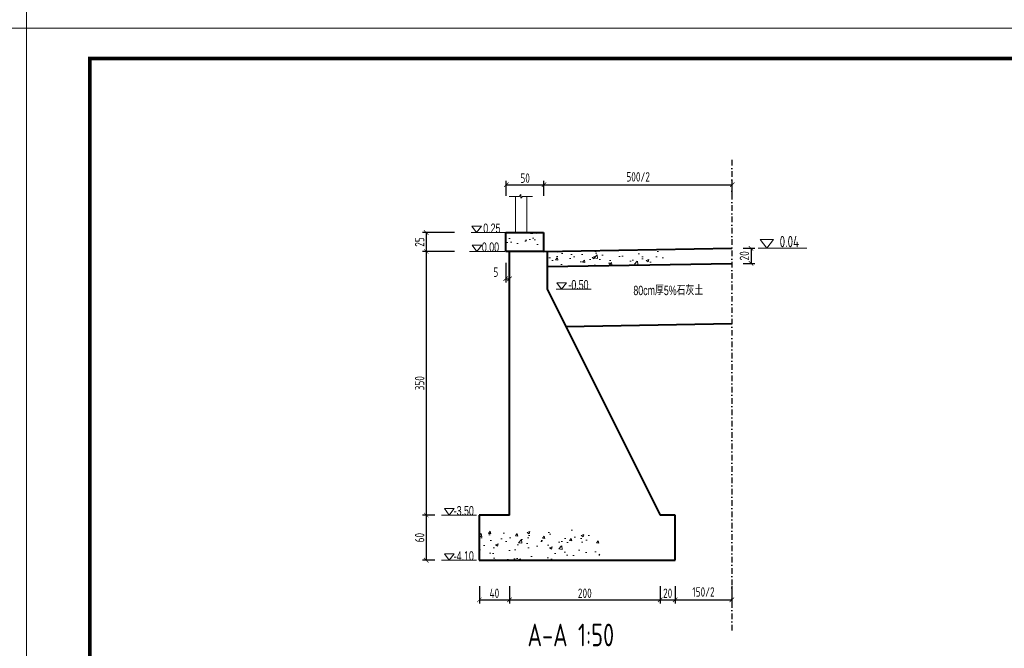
# Model space of a CAD drawing. Header units: inches. Extents: x 97745 to 142261, y 62673 to 100665.
# Tile 73 of 148: x 107933 to 110547, y 87274 to 88943. Entities that reach past the tile are written whole.
import ezdxf

# ---------------------------------------------------------------- set-up
doc = ezdxf.new("R2010")
doc.units = ezdxf.units.IN
doc.header["$MEASUREMENT"] = 0
doc.linetypes.add('DASHDOTX2', pattern=[2, 1, -0.5, 0, -0.5])
doc.layers.get('0').update_dxf_attribs({"lineweight": 15})
for name, color, linetype, lineweight in [('BM1', 7, 'Continuous', 15), ('文字', 7, 'Continuous', 20), ('轮廓线', 1, 'Continuous', 40)]:
    doc.layers.add(name, color=color, linetype=linetype, lineweight=lineweight)
doc.layers.add('轴线', color=3, linetype='DASHDOTX2')
doc.styles.add('HZTXT', font='tssdeng.shx', dxfattribs={"width": 0.75, "bigfont": 'hztxt.shx'})
doc.styles.get("Standard").update_dxf_attribs({"font": 'hztxt_e.shx', "width": 0.7, "bigfont": 'hztxt.shx'})
doc.dimstyles.new('3', dxfattribs={"dimtxt": 25, "dimasz": 12, "dimexe": 10, "dimexo": 30, "dimgap": 5, "dimtad": 1, "dimdec": 0, "dimzin": 0, "dimdsep": 46, "dimtxsty": 'HZTXT', "dimblk": 'ARCHTICK', "dimcen": 0, "dimclrt": 7, "dimazin": 2, "dimtfac": 1, "dimtdec": 0, "dimtix": 1, "dimtmove": 2, "dimatfit": 3, "dimfxl": 250, "dimtolj": 1, "dimtzin": 0, "dimarcsym": 0})

# ---------------------------------------------------------------- blocks, each defined once
blk = doc.blocks.new('_ArchTick')
at = {"color": 0, "linetype": 'ByBlock', "const_width": 0.15}
blk.add_lwpolyline([(-0.5, -0.5), (0.5, 0.5)], dxfattribs=at)
blk = doc.blocks.new('*D164')
at = {"color": 0, "lineweight": -2, "transparency": 16777216}
for p, q in [((109153.3, 87438.5), (109153.3, 87392.3)), ((109233.3, 87438.5), (109233.3, 87392.3)), ((109153.3, 87402.3), (109233.3, 87402.3))]:
    blk.add_line(p, q, dxfattribs=at)
at = {"color": 0, "lineweight": -2, "transparency": 16777216, "xscale": 12, "yscale": 12, "zscale": 12, "rotation": 180}
blk.add_blockref('_ArchTick', (109153.3, 87402.3), dxfattribs=at)
at = {"color": 0, "lineweight": -2, "transparency": 16777216, "xscale": 12, "yscale": 12, "zscale": 12}
blk.add_blockref('_ArchTick', (109233.3, 87402.3), dxfattribs=at)
at = {"color": 7, "transparency": 16777216, "insert": (109193.3, 87419.8), "char_height": 25, "attachment_point": 5, "style": 'HZTXT'}
blk.add_mtext('\\A1;40', dxfattribs=at)
blk = doc.blocks.new('*D165')
at = {"color": 0, "lineweight": -2, "transparency": 16777216}
for p, q in [((109233.3, 87438.5), (109233.3, 87392.3)), ((109633.3, 87438.5), (109633.3, 87392.3)), ((109233.3, 87402.3), (109633.3, 87402.3))]:
    blk.add_line(p, q, dxfattribs=at)
at = {"color": 0, "lineweight": -2, "transparency": 16777216, "xscale": 12, "yscale": 12, "zscale": 12, "rotation": 180}
blk.add_blockref('_ArchTick', (109233.3, 87402.3), dxfattribs=at)
at = {"color": 0, "lineweight": -2, "transparency": 16777216, "xscale": 12, "yscale": 12, "zscale": 12}
blk.add_blockref('_ArchTick', (109633.3, 87402.3), dxfattribs=at)
at = {"color": 7, "transparency": 16777216, "insert": (109433.3, 87419.8), "char_height": 25, "attachment_point": 5, "style": 'HZTXT'}
blk.add_mtext('\\A1;200', dxfattribs=at)
blk = doc.blocks.new('*D166')
at = {"color": 0, "lineweight": -2, "transparency": 16777216}
for p, q in [((109633.3, 87438.5), (109633.3, 87392.3)), ((109673.3, 87438.5), (109673.3, 87392.3)), ((109633.3, 87402.3), (109673.3, 87402.3))]:
    blk.add_line(p, q, dxfattribs=at)
at = {"color": 0, "lineweight": -2, "transparency": 16777216, "xscale": 12, "yscale": 12, "zscale": 12, "rotation": 180}
blk.add_blockref('_ArchTick', (109633.3, 87402.3), dxfattribs=at)
at = {"color": 0, "lineweight": -2, "transparency": 16777216, "xscale": 12, "yscale": 12, "zscale": 12}
blk.add_blockref('_ArchTick', (109673.3, 87402.3), dxfattribs=at)
at = {"color": 7, "transparency": 16777216, "insert": (109653.3, 87419.8), "char_height": 25, "attachment_point": 5, "style": 'HZTXT'}
blk.add_mtext('\\A1;20', dxfattribs=at)
blk = doc.blocks.new('*D167')
at = {"color": 0, "lineweight": -2, "transparency": 16777216}
for p, q in [((109087.1, 88377.4), (109002.3, 88377.4)), ((109012.3, 88377.4), (109012.3, 88327.4)), ((109087.1, 88327.4), (109002.3, 88327.4))]:
    blk.add_line(p, q, dxfattribs=at)
at = {"color": 0, "lineweight": -2, "transparency": 16777216, "xscale": 12, "yscale": 12, "zscale": 12}
for p, rotation in [((109012.3, 88377.4), 90), ((109012.3, 88327.4), 270)]:
    blk.add_blockref('_ArchTick', p, dxfattribs=dict(at, rotation=rotation))
at = {"color": 7, "transparency": 16777216, "insert": (108994.8, 88352.4), "char_height": 25, "attachment_point": 5, "rotation": 90, "style": 'HZTXT'}
blk.add_mtext('\\A1;25', dxfattribs=at)
blk = doc.blocks.new('*D168')
at = {"color": 0, "lineweight": -2, "transparency": 16777216}
for p, q in [((109034.7, 88327.4), (109002.3, 88327.4)), ((109012.3, 88327.4), (109012.3, 87627.4)), ((109034.7, 87627.4), (109002.3, 87627.4))]:
    blk.add_line(p, q, dxfattribs=at)
at = {"color": 0, "lineweight": -2, "transparency": 16777216, "xscale": 12, "yscale": 12, "zscale": 12}
for p, rotation in [((109012.3, 88327.4), 90), ((109012.3, 87627.4), 270)]:
    blk.add_blockref('_ArchTick', p, dxfattribs=dict(at, rotation=rotation))
at = {"color": 7, "transparency": 16777216, "insert": (108994.8, 87977.4), "char_height": 25, "attachment_point": 5, "rotation": 90, "style": 'HZTXT'}
blk.add_mtext('\\A1;350', dxfattribs=at)
blk = doc.blocks.new('*D169')
at = {"color": 0, "lineweight": -2, "transparency": 16777216}
for p, q in [((109034.7, 87627.4), (109002.3, 87627.4)), ((109012.3, 87627.4), (109012.3, 87507.4)), ((109034.7, 87507.4), (109002.3, 87507.4))]:
    blk.add_line(p, q, dxfattribs=at)
at = {"color": 0, "lineweight": -2, "transparency": 16777216, "xscale": 12, "yscale": 12, "zscale": 12}
for p, rotation in [((109012.3, 87627.4), 90), ((109012.3, 87507.4), 270)]:
    blk.add_blockref('_ArchTick', p, dxfattribs=dict(at, rotation=rotation))
at = {"color": 7, "transparency": 16777216, "insert": (108994.8, 87567.4), "char_height": 25, "attachment_point": 5, "rotation": 90, "style": 'HZTXT'}
blk.add_mtext('\\A1;60', dxfattribs=at)
blk = doc.blocks.new('三角形')
at = {"layer": '轮廓线', "color": 0, "lineweight": 20}
for p, q in [((24441.9, 199232.1), (24477.5, 199232.1)), ((24459.3, 199208.6), (24441.9, 199232.1)), ((24477.5, 199232.1), (24459.3, 199208.6))]:
    blk.add_line(p, q, dxfattribs=at)
blk = doc.blocks.new('*D222')
at = {"color": 0, "lineweight": -2, "transparency": 16777216}
for p, q in [((109853.3, 88335.6), (109884.5, 88335.6)), ((109874.5, 88335.6), (109874.5, 88295.6)), ((109853.3, 88295.6), (109884.5, 88295.6))]:
    blk.add_line(p, q, dxfattribs=at)
at = {"color": 0, "lineweight": -2, "transparency": 16777216, "xscale": 12, "yscale": 12, "zscale": 12}
for p, rotation in [((109874.5, 88335.6), 90), ((109874.5, 88295.6), 270)]:
    blk.add_blockref('_ArchTick', p, dxfattribs=dict(at, rotation=rotation))
at = {"color": 7, "transparency": 16777216, "insert": (109857, 88315.6), "char_height": 25, "attachment_point": 5, "rotation": 90, "style": 'HZTXT'}
blk.add_mtext('\\A1;20', dxfattribs=at)
blk = doc.blocks.new('*D170')
at = {"color": 0, "lineweight": -2, "transparency": 16777216}
for p, q in [((109224.9, 88474.8), (109224.9, 88514.4)), ((109324.9, 88474.8), (109324.9, 88514.4)), ((109224.9, 88504.4), (109324.9, 88504.4))]:
    blk.add_line(p, q, dxfattribs=at)
at = {"color": 0, "lineweight": -2, "transparency": 16777216, "xscale": 12, "yscale": 12, "zscale": 12, "rotation": 180}
blk.add_blockref('_ArchTick', (109224.9, 88504.4), dxfattribs=at)
at = {"color": 0, "lineweight": -2, "transparency": 16777216, "xscale": 12, "yscale": 12, "zscale": 12}
blk.add_blockref('_ArchTick', (109324.9, 88504.4), dxfattribs=at)
at = {"color": 7, "transparency": 16777216, "insert": (109274.9, 88521.9), "char_height": 25, "attachment_point": 5, "style": 'HZTXT'}
blk.add_mtext('\\A1;50', dxfattribs=at)
blk = doc.blocks.new('*D223')
at = {"color": 0, "lineweight": -2, "transparency": 16777216}
for p, q in [((109223.3, 88297.4), (109223.3, 88244.8)), ((109233.3, 88297.4), (109233.3, 88244.8)), ((109223.3, 88254.8), (109233.3, 88254.8))]:
    blk.add_line(p, q, dxfattribs=at)
at = {"color": 0, "lineweight": -2, "transparency": 16777216, "xscale": 12, "yscale": 12, "zscale": 12, "rotation": 180}
blk.add_blockref('_ArchTick', (109223.3, 88254.8), dxfattribs=at)
at = {"color": 0, "lineweight": -2, "transparency": 16777216, "xscale": 12, "yscale": 12, "zscale": 12}
blk.add_blockref('_ArchTick', (109233.3, 88254.8), dxfattribs=at)
at = {"color": 7, "transparency": 16777216, "insert": (109197, 88272.3), "char_height": 25, "attachment_point": 5, "style": 'HZTXT'}
blk.add_mtext('\\A1;5', dxfattribs=at)
blk = doc.blocks.new('*D173')
at = {"color": 0, "lineweight": -2, "transparency": 16777216}
for p, q in [((109324.9, 88474.8), (109324.9, 88514.4)), ((109824.9, 88474.8), (109824.9, 88514.4)), ((109324.9, 88504.4), (109824.9, 88504.4))]:
    blk.add_line(p, q, dxfattribs=at)
at = {"color": 0, "lineweight": -2, "transparency": 16777216, "xscale": 12, "yscale": 12, "zscale": 12, "rotation": 180}
blk.add_blockref('_ArchTick', (109324.9, 88504.4), dxfattribs=at)
at = {"color": 0, "lineweight": -2, "transparency": 16777216, "xscale": 12, "yscale": 12, "zscale": 12}
blk.add_blockref('_ArchTick', (109824.9, 88504.4), dxfattribs=at)
at = {"color": 7, "transparency": 16777216, "insert": (109574.9, 88525.3), "char_height": 25, "attachment_point": 5, "style": 'HZTXT'}
blk.add_mtext('\\A1;500/2', dxfattribs=at)
blk = doc.blocks.new('*D174')
at = {"color": 0, "lineweight": -2, "transparency": 16777216}
for p, q in [((109673.3, 87438.5), (109673.3, 87392.3)), ((109823.3, 87438.5), (109823.3, 87392.3)), ((109673.3, 87402.3), (109823.3, 87402.3))]:
    blk.add_line(p, q, dxfattribs=at)
at = {"color": 0, "lineweight": -2, "transparency": 16777216, "xscale": 12, "yscale": 12, "zscale": 12, "rotation": 180}
blk.add_blockref('_ArchTick', (109673.3, 87402.3), dxfattribs=at)
at = {"color": 0, "lineweight": -2, "transparency": 16777216, "xscale": 12, "yscale": 12, "zscale": 12}
blk.add_blockref('_ArchTick', (109823.3, 87402.3), dxfattribs=at)
at = {"color": 7, "transparency": 16777216, "insert": (109748.3, 87423.2), "char_height": 25, "attachment_point": 5, "style": 'HZTXT'}
blk.add_mtext('\\A1;150/2', dxfattribs=at)

msp = doc.modelspace()

# ---------------------------------------------------------------- hatches: boundary and pattern name
h = msp.add_hatch()
h.set_pattern_fill('AR-CONC', color=256, scale=10, style=0)
h.set_pattern_definition([(50, (15117.125, -112673.01), (71.726018, -6.275213), [7.5, -82.5]), (355, (15117.125, -112673.01), (-13.875133, 75.219213), [6, -66]), (100.4514, (15123.1, -112673.53), (57.850938, 68.943954), [6.37402, -70.114211]), (46.1842, (15117.125, -112653.01), (106.724105, -16.5519), [11.25, -123.75]), (96.6356, (15126.02, -112654.39), (93.46627, 97.411787), [9.56103, -105.1713]), (351.1842, (15117.12, -112653.01), (93.466195, 97.41186), [9, -99]), (21, (15127.125, -112658.01), (59.690705, -40.261889), [7.5, -82.5]), (326, (15127.125, -112658.01), (24.331533, 72.515005), [6, -66]), (71.4514, (15132.1, -112661.36), (84.022263, 32.25305), [6.37402, -70.114211]), (37.5, (15117.125, -112673.008), (1.2159855, 33.2893854), [0, -65.2, 0, -67, 0, -66.25]), (7.5, (15117.125, -112673.008), (26.306954, 39.441171), [0, -38.2, 0, -63.7, 0, -25.25]), (327.5, (15094.825, -112673.008), (53.3822436, -2.2554872), [0, -25, 0, -78, 0, -103.5]), (317.5, (15084.825, -112673.008), (58.318617, 10.010498), [0, -32.5, 0, -51.8, 0, -73.5])])
h.paths.add_polyline_path([(109223.254, 88377.406), (109223.254, 88327.406), (109233.254, 88327.406), (109323.254, 88327.406), (109323.254, 88377.406)])
h = msp.add_hatch()
h.set_pattern_fill('AR-CONC', color=256, scale=10, style=0)
h.set_pattern_definition([(50, (15117.125, -109703.01), (71.726018, -6.275213), [7.5, -82.5]), (355, (15117.125, -109703.01), (-13.875133, 75.219213), [6, -66]), (100.4514, (15123.1, -109703.53), (57.850938, 68.943954), [6.37402, -70.11421]), (46.1842, (15117.125, -109683.01), (106.724105, -16.5519), [11.25, -123.75]), (96.6356, (15126.02, -109684.39), (93.46627, 97.411787), [9.56103, -105.1713]), (351.1842, (15117.12, -109683.01), (93.466195, 97.41186), [9, -99]), (21, (15127.125, -109688.01), (59.690705, -40.261889), [7.5, -82.5]), (326, (15127.125, -109688.01), (24.331533, 72.515005), [6, -66]), (71.4514, (15132.1, -109691.36), (84.022263, 32.25305), [6.37402, -70.11421]), (37.5, (15117.125, -109703.008), (1.2159855, 33.2893854), [0, -65.2, 0, -67, 0, -66.25]), (7.5, (15117.125, -109703.008), (26.306954, 39.441171), [0, -38.2, 0, -63.7, 0, -25.25]), (327.5, (15094.825, -109703.008), (53.3822436, -2.2554872), [0, -25, 0, -78, 0, -103.5]), (317.5, (15084.825, -109703.008), (58.318617, 10.010498), [0, -32.5, 0, -51.8, 0, -73.5])])
h.paths.add_polyline_path([(109648.174, 88315.27), (109645.391, 88317.846), (109651.837, 88317.846), (109648.174, 88320.68), (109648.174, 88335.624), (109333.254, 88327.659), (109333.254, 88287.659), (109648.174, 88295.624)])
h = msp.add_hatch()
h.set_pattern_fill('AR-CONC', color=256, scale=10, style=0)
h.set_pattern_definition([(50, (15117.125, -109483.01), (71.726018, -6.275213), [7.5, -82.5]), (355, (15117.125, -109483.01), (-13.875133, 75.219213), [6, -66]), (100.4514, (15123.1, -109483.53), (57.850938, 68.943954), [6.37402, -70.11421]), (46.1842, (15117.125, -109463.01), (106.724105, -16.5519), [11.25, -123.75]), (96.6356, (15126.02, -109464.39), (93.46627, 97.411787), [9.56103, -105.1713]), (351.1842, (15117.12, -109463.01), (93.466195, 97.41186), [9, -99]), (21, (15127.125, -109468.01), (59.690705, -40.261889), [7.5, -82.5]), (326, (15127.125, -109468.01), (24.331533, 72.515005), [6, -66]), (71.4514, (15132.1, -109471.36), (84.022263, 32.25305), [6.37402, -70.11421]), (37.5, (15117.125, -109483.008), (1.2159855, 33.2893854), [0, -65.2, 0, -67, 0, -66.25]), (7.5, (15117.125, -109483.008), (26.306954, 39.441171), [0, -38.2, 0, -63.7, 0, -25.25]), (327.5, (15094.825, -109483.008), (53.3822436, -2.2554872), [0, -25, 0, -78, 0, -103.5]), (317.5, (15084.825, -109483.008), (58.318617, 10.010498), [0, -32.5, 0, -51.8, 0, -73.5])])
h.paths.add_polyline_path([(109153.254, 87587.406), (109153.254, 87507.406), (109473.254, 87507.406), (109473.254, 87587.406)])

# ---------------------------------------------------------------- linework, layer by layer
for p, q in [((109249.237, 88472.727), (109232.556, 88472.727)), ((109232.556, 88472.727), (109258.95, 88472.727)), ((109249.237, 88377.406), (109249.237, 88472.727)), ((109258.95, 88472.727), (109263.41, 88478.889)), ((109263.41, 88478.889), (109263.41, 88468.635)), ((109263.41, 88468.635), (109267.622, 88472.727)), ((109267.622, 88472.727), (109294.142, 88472.727)), ((109279.237, 88377.406), (109279.237, 88472.727)), ((109224.548, 88377.406), (109131.28, 88377.406)), ((109220.857, 88327.406), (109127.59, 88327.406)), ((109450.605, 88227.406), (109357.338, 88227.406)), ((109146.181, 87627.406), (109052.914, 87627.406)), ((109146.181, 87507.406), (109052.914, 87507.406))]:
    msp.add_line(p, q)
at = {"layer": 'BM1', "const_width": 1}
for points in [[(103708.27, 91920.157), (107951.098, 91920.157), (107951.098, 88919.854), (103708.27, 88919.854), (103708.27, 91920.157)], [(107951.098, 91920.157), (112193.926, 91920.157), (112193.926, 88919.854), (107951.098, 88919.854), (107951.098, 91920.157)], [(103708.27, 88919.854), (107951.098, 88919.854), (107951.098, 85919.551), (103708.27, 85919.551), (103708.27, 88919.854)], [(107951.098, 88919.854), (112193.926, 88919.854), (112193.926, 85919.551), (107951.098, 85919.551), (107951.098, 88919.854)]]:
    msp.add_lwpolyline(points, dxfattribs=at)
at = {"layer": 'BM1'}
for points in [[(103708.27, 91920.157), (107951.098, 91920.157), (107951.098, 88919.854), (103708.27, 88919.854)], [(107951.098, 91920.157), (112193.926, 91920.157), (112193.926, 88919.854), (107951.098, 88919.854)], [(103708.27, 88919.854), (107951.098, 88919.854), (107951.098, 85919.551), (103708.27, 85919.551)], [(107951.098, 88919.854), (112193.926, 88919.854), (112193.926, 85919.551), (107951.098, 85919.551)]]:
    msp.add_lwpolyline(points, close=True, dxfattribs=at)
at = {"layer": 'BM1', "color": 0, "linetype": 'Continuous', "const_width": 9.999}
msp.add_lwpolyline([(108118.942, 85969.546), (108118.942, 88839.553), (112143.932, 88839.553), (112143.932, 85969.546)], close=True, dxfattribs=at)
at = {"layer": '文字', "ltscale": 0.5}
msp.add_line((110022.339, 88335.624), (109893.206, 88335.624), dxfattribs=at)
at = {"layer": '轮廓线'}
for p, q in [((109223.254, 88327.406), (109223.254, 88377.406)), ((109223.254, 88377.406), (109323.254, 88377.406)), ((109323.254, 88377.406), (109323.254, 88327.406)), ((109323.254, 88327.406), (109223.254, 88327.406)), ((109233.254, 87627.406), (109233.254, 88327.406)), ((109323.254, 88327.406), (109823.254, 88335.59)), ((109333.254, 88327.406), (109333.254, 88227.406)), ((109333.254, 88287.659), (109823.254, 88295.591)), ((109333.254, 88227.406), (109633.254, 87627.406)), ((109382.737, 88128.439), (109823.254, 88135.57)), ((109153.254, 87627.406), (109153.254, 87507.406)), ((109233.254, 87627.406), (109153.254, 87627.406)), ((109673.254, 87627.406), (109633.254, 87627.406)), ((109673.254, 87507.406), (109673.254, 87627.406)), ((109153.254, 87507.406), (109673.254, 87507.406))]:
    msp.add_line(p, q, dxfattribs=at)
at = {"layer": '轴线', "ltscale": 15}
msp.add_line((109823.254, 88570.183), (109823.254, 87319.527), dxfattribs=at)

# ---------------------------------------------------------------- block references
at = {"xscale": 0.7200000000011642, "yscale": 0.7200000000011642, "zscale": 0.7200000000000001}
for p in [(91535.022, -55052.752), (91536.331, -55102.752), (91761.079, -55202.752), (91462.374, -55802.752), (91462.374, -55922.752)]:
    msp.add_blockref('三角形', p, dxfattribs=at)
at = {"layer": '轮廓线', "color": 0}
msp.add_blockref('三角形', (85456.793, -110872.928), dxfattribs=at)

# ---------------------------------------------------------------- texts
at = {"width": 0.7}
for s, p in [('0.25', (109163.747, 88376.282)), ('0.00', (109160.057, 88326.282)), ('-0.50', (109389.805, 88226.282)), ('80cm厚5%%%石灰土', (109562.267, 88211.222)), ('-3.50', (109085.381, 87626.282)), ('-4.10', (109085.381, 87506.282))]:
    msp.add_text(s, height=25, dxfattribs=at).set_placement(p)
at = {"layer": '文字', "ltscale": 0.5, "style": 'HZTXT', "width": 0.75}
msp.add_text('0.04', height=30, dxfattribs=at).set_placement((109950.498, 88338.455))
at = {"layer": '文字', "style": 'HZTXT', "width": 0.75}
msp.add_text('A-A 1:50', height=60, dxfattribs=at).set_placement((109281.184, 87279.006))

# ---------------------------------------------------------------- dimensions: what is measured, and where the dimension line sits
for base, p1, p2, text, picture, middle in [((109324.899, 88504.443), (109224.899, 88444.839), (109324.899, 88444.839), '50', '*D170', (109274.899, 88521.943)), ((109824.899, 88504.443), (109324.899, 88444.839), (109824.899, 88444.839), '500/2', '*D173', (109574.899, 88525.309)), ((109823.254, 87402.333), (109673.254, 87468.533), (109823.254, 87468.533), '150/2', '*D174', (109748.254, 87423.198))]:
    dim = msp.add_linear_dim(base=base, p1=p1, p2=p2, text=text, dimstyle='3', override={"dimlfac": 0.5})
    dim.commit()
    dim.dimension.update_dxf_attribs({"geometry": picture, "text_midpoint": middle})
for base, p1, p2, picture, middle in [((109012.311, 88327.406), (109117.101, 88377.406), (109117.101, 88327.406), '*D167', (108994.811, 88352.406)), ((109012.311, 87627.406), (109064.706, 88327.406), (109064.706, 87627.406), '*D168', (108994.811, 87977.406)), ((109012.311, 87507.406), (109064.706, 87627.406), (109064.706, 87507.406), '*D169', (108994.811, 87567.406))]:
    dim = msp.add_linear_dim(base=base, p1=p1, p2=p2, angle=90, dimstyle='3', override={"dimlfac": 0.5})
    dim.commit()
    dim.dimension.update_dxf_attribs({"geometry": picture, "text_midpoint": middle})
dim = msp.add_linear_dim(base=(109233.254, 88254.841), p1=(109223.254, 88327.406), p2=(109233.254, 88327.406), dimstyle='3', override={"dimlfac": 0.5})
dim.commit()
dim.dimension.update_dxf_attribs({"geometry": '*D223', "text_midpoint": (109197.044, 88272.341), "dimtype": 160})
dim = msp.add_aligned_dim(p1=(109823.254, 88335.59), p2=(109823.254, 88295.591), distance=51.247, dimstyle='3', override={"dimlfac": 0.5})
dim.commit()
dim.dimension.update_dxf_attribs({"geometry": '*D222', "text_midpoint": (109857.001, 88315.59)})
for base, p1, p2, picture, middle in [((109233.254, 87402.333), (109153.254, 87468.533), (109233.254, 87468.533), '*D164', (109193.254, 87419.833)), ((109633.254, 87402.333), (109233.254, 87468.533), (109633.254, 87468.533), '*D165', (109433.254, 87419.833)), ((109673.254, 87402.333), (109633.254, 87468.533), (109673.254, 87468.533), '*D166', (109653.254, 87419.833))]:
    dim = msp.add_linear_dim(base=base, p1=p1, p2=p2, dimstyle='3', override={"dimlfac": 0.5})
    dim.commit()
    dim.dimension.update_dxf_attribs({"geometry": picture, "text_midpoint": middle})

doc.saveas('drawing.dxf')
